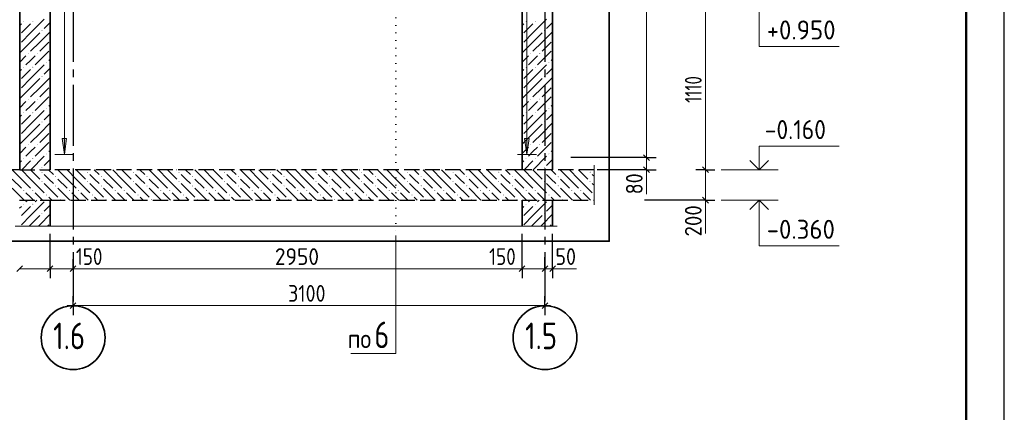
# Model space of a CAD drawing. Header units: millimetres. Extents: x 0 to 50400, y 0 to 35640.
# Tile 18 of 21: x 34878 to 50400, y 17820 to 24012. Entities that reach past the tile are written whole.
import ezdxf

# ---------------------------------------------------------------- set-up
doc = ezdxf.new("R2010")
doc.units = ezdxf.units.MM
for name, pattern in [('______2', [324, 240, -84]), ('______5', [1320, 960, -120, 120, -120]), ('______9', [120, 0, -120])]:
    doc.linetypes.add(name, pattern=pattern)
for name, color, linetype, lineweight in [('Standard', 7, 'Continuous', 25), ('Высотные отметки', 7, 'Continuous', 25), ('ЖБ Перекрытие верхний уровень', 7, 'Continuous', 35), ('ЖБ Стена верхний уровень', 7, 'Continuous', 35), ('Общий02', 7, 'Continuous', 18), ('Размерная линия_ общее', 7, 'Continuous', 13), ('Сечения символ', 7, 'Continuous', 25)]:
    doc.layers.add(name, color=color, linetype=linetype, lineweight=lineweight)
doc.layers.add('Оси', color=7, linetype='______5', true_color=0x656565)
doc.layers.add('Размерная выноска', color=7, linetype='Continuous')
doc.styles.add('ISOCPEUR', font='txt')

msp = doc.modelspace()

# ---------------------------------------------------------------- hatches: boundary and pattern name
at = {"layer": 'ЖБ Перекрытие верхний уровень', "linetype": 'Continuous', "lineweight": 18, "transparency": 33554687}
for points in [[(35222, 21607), (35229, 21615), (35237, 21607), (35229, 21599)], [(35942, 21607), (35949, 21615), (35957, 21607), (35949, 21599)], [(36662, 21607), (36669, 21615), (36677, 21607), (36669, 21599)], [(37382, 21607), (37389, 21615), (37397, 21607), (37389, 21599)], [(38102, 21607), (38109, 21615), (38117, 21607), (38109, 21599)], [(38822, 21607), (38829, 21615), (38837, 21607), (38829, 21599)], [(39542, 21607), (39549, 21615), (39557, 21607), (39549, 21599)], [(40262, 21607), (40269, 21615), (40277, 21607), (40269, 21599)], [(40982, 21607), (40989, 21615), (40997, 21607), (40989, 21599)], [(41702, 21607), (41709, 21615), (41717, 21607), (41709, 21599)], [(42422, 21607), (42429, 21615), (42437, 21607), (42429, 21599)], [(43142, 21607), (43149, 21615), (43157, 21607), (43149, 21599)], [(43862, 21607), (43869, 21615), (43877, 21607), (43869, 21599)], [(35222, 21463), (35229, 21471), (35237, 21463), (35229, 21455)], [(35438, 21535), (35445, 21543), (35453, 21535), (35445, 21527)], [(35942, 21463), (35949, 21471), (35957, 21463), (35949, 21455)], [(36158, 21535), (36165, 21543), (36173, 21535), (36165, 21527)], [(36662, 21463), (36669, 21471), (36677, 21463), (36669, 21455)], [(36878, 21535), (36885, 21543), (36893, 21535), (36885, 21527)], [(37382, 21463), (37389, 21471), (37397, 21463), (37389, 21455)], [(37598, 21535), (37605, 21543), (37613, 21535), (37605, 21527)], [(38102, 21463), (38109, 21471), (38117, 21463), (38109, 21455)], [(38318, 21535), (38325, 21543), (38333, 21535), (38325, 21527)], [(38822, 21463), (38829, 21471), (38837, 21463), (38829, 21455)], [(39038, 21535), (39045, 21543), (39053, 21535), (39045, 21527)], [(39542, 21463), (39549, 21471), (39557, 21463), (39549, 21455)], [(39758, 21535), (39765, 21543), (39773, 21535), (39765, 21527)], [(40262, 21463), (40269, 21471), (40277, 21463), (40269, 21455)], [(40478, 21535), (40485, 21543), (40493, 21535), (40485, 21527)], [(40982, 21463), (40989, 21471), (40997, 21463), (40989, 21455)], [(41198, 21535), (41205, 21543), (41213, 21535), (41205, 21527)], [(41702, 21463), (41709, 21471), (41717, 21463), (41709, 21455)], [(41918, 21535), (41925, 21543), (41933, 21535), (41925, 21527)], [(42422, 21463), (42429, 21471), (42437, 21463), (42429, 21455)], [(42638, 21535), (42645, 21543), (42653, 21535), (42645, 21527)], [(43142, 21463), (43149, 21471), (43157, 21463), (43149, 21455)], [(43358, 21535), (43365, 21543), (43373, 21535), (43365, 21527)], [(43862, 21463), (43869, 21471), (43877, 21463), (43869, 21455)], [(34934, 21319), (34941, 21327), (34949, 21319), (34941, 21311)], [(35078, 21319), (35085, 21327), (35093, 21319), (35085, 21311)], [(35438, 21391), (35445, 21399), (35453, 21391), (35445, 21383)], [(35654, 21319), (35661, 21327), (35669, 21319), (35661, 21311)], [(35798, 21319), (35805, 21327), (35813, 21319), (35805, 21311)], [(36158, 21391), (36165, 21399), (36173, 21391), (36165, 21383)], [(36374, 21319), (36381, 21327), (36389, 21319), (36381, 21311)], [(36518, 21319), (36525, 21327), (36533, 21319), (36525, 21311)], [(36878, 21391), (36885, 21399), (36893, 21391), (36885, 21383)], [(37094, 21319), (37101, 21327), (37109, 21319), (37101, 21311)], [(37238, 21319), (37245, 21327), (37253, 21319), (37245, 21311)], [(37598, 21391), (37605, 21399), (37613, 21391), (37605, 21383)], [(37814, 21319), (37821, 21327), (37829, 21319), (37821, 21311)], [(37958, 21319), (37965, 21327), (37973, 21319), (37965, 21311)], [(38318, 21391), (38325, 21399), (38333, 21391), (38325, 21383)], [(38534, 21319), (38541, 21327), (38549, 21319), (38541, 21311)], [(38678, 21319), (38685, 21327), (38693, 21319), (38685, 21311)], [(39038, 21391), (39045, 21399), (39053, 21391), (39045, 21383)], [(39254, 21319), (39261, 21327), (39269, 21319), (39261, 21311)], [(39398, 21319), (39405, 21327), (39413, 21319), (39405, 21311)], [(39758, 21391), (39765, 21399), (39773, 21391), (39765, 21383)], [(39974, 21319), (39981, 21327), (39989, 21319), (39981, 21311)], [(40118, 21319), (40125, 21327), (40133, 21319), (40125, 21311)], [(40478, 21391), (40485, 21399), (40493, 21391), (40485, 21383)], [(40694, 21319), (40701, 21327), (40709, 21319), (40701, 21311)], [(40838, 21319), (40845, 21327), (40853, 21319), (40845, 21311)], [(41198, 21391), (41205, 21399), (41213, 21391), (41205, 21383)], [(41414, 21319), (41421, 21327), (41429, 21319), (41421, 21311)], [(41558, 21319), (41565, 21327), (41573, 21319), (41565, 21311)], [(41918, 21391), (41925, 21399), (41933, 21391), (41925, 21383)], [(42134, 21319), (42141, 21327), (42149, 21319), (42141, 21311)], [(42278, 21319), (42285, 21327), (42293, 21319), (42285, 21311)], [(42638, 21391), (42645, 21399), (42653, 21391), (42645, 21383)], [(42854, 21319), (42861, 21327), (42869, 21319), (42861, 21311)], [(42998, 21319), (43005, 21327), (43013, 21319), (43005, 21311)], [(43358, 21391), (43365, 21399), (43373, 21391), (43365, 21383)], [(43574, 21319), (43581, 21327), (43589, 21319), (43581, 21311)], [(43718, 21319), (43725, 21327), (43733, 21319), (43725, 21311)], [(35294, 21247), (35301, 21255), (35309, 21247), (35301, 21239)], [(35510, 21175), (35517, 21183), (35525, 21175), (35517, 21167)], [(36014, 21247), (36021, 21255), (36029, 21247), (36021, 21239)], [(36230, 21175), (36237, 21183), (36245, 21175), (36237, 21167)], [(36734, 21247), (36741, 21255), (36749, 21247), (36741, 21239)], [(36950, 21175), (36957, 21183), (36965, 21175), (36957, 21167)], [(37454, 21247), (37461, 21255), (37469, 21247), (37461, 21239)], [(37670, 21175), (37677, 21183), (37685, 21175), (37677, 21167)], [(38174, 21247), (38181, 21255), (38189, 21247), (38181, 21239)], [(38390, 21175), (38397, 21183), (38405, 21175), (38397, 21167)], [(38894, 21247), (38901, 21255), (38909, 21247), (38901, 21239)], [(39110, 21175), (39117, 21183), (39125, 21175), (39117, 21167)], [(39614, 21247), (39621, 21255), (39629, 21247), (39621, 21239)], [(39830, 21175), (39837, 21183), (39845, 21175), (39837, 21167)], [(40334, 21247), (40341, 21255), (40349, 21247), (40341, 21239)], [(40550, 21175), (40557, 21183), (40565, 21175), (40557, 21167)], [(41054, 21247), (41061, 21255), (41069, 21247), (41061, 21239)], [(41270, 21175), (41277, 21183), (41285, 21175), (41277, 21167)], [(41774, 21247), (41781, 21255), (41789, 21247), (41781, 21239)], [(41990, 21175), (41997, 21183), (42005, 21175), (41997, 21167)], [(42494, 21247), (42501, 21255), (42509, 21247), (42501, 21239)], [(42710, 21175), (42717, 21183), (42725, 21175), (42717, 21167)], [(43214, 21247), (43221, 21255), (43229, 21247), (43221, 21239)], [(43430, 21175), (43437, 21183), (43445, 21175), (43437, 21167)]]:
    msp.add_hatch(color=7, dxfattribs=at).paths.add_polyline_path(points, flags=16)
at = {"layer": 'ЖБ Стена верхний уровень', "linetype": 'Continuous', "lineweight": 18, "transparency": 33554687}
for points in [[(34935, 23983), (34941, 23989), (34947, 23983), (34941, 23977)], [(35079, 23983), (35085, 23989), (35091, 23983), (35085, 23977)], [(42855, 23983), (42861, 23989), (42867, 23983), (42861, 23977)], [(42999, 23983), (43005, 23989), (43011, 23983), (43005, 23977)], [(35223, 23839), (35229, 23845), (35235, 23839), (35229, 23833)], [(43143, 23839), (43149, 23845), (43155, 23839), (43149, 23833)], [(35007, 23479), (35013, 23485), (35019, 23479), (35013, 23473)], [(35151, 23479), (35157, 23485), (35163, 23479), (35157, 23473)], [(42927, 23479), (42933, 23485), (42939, 23479), (42933, 23473)], [(43071, 23479), (43077, 23485), (43083, 23479), (43077, 23473)], [(35295, 23335), (35301, 23341), (35307, 23335), (35301, 23329)], [(43215, 23335), (43221, 23341), (43227, 23335), (43221, 23329)], [(34935, 23263), (34941, 23269), (34947, 23263), (34941, 23257)], [(35079, 23263), (35085, 23269), (35091, 23263), (35085, 23257)], [(42855, 23263), (42861, 23269), (42867, 23263), (42861, 23257)], [(42999, 23263), (43005, 23269), (43011, 23263), (43005, 23257)], [(35223, 23119), (35229, 23125), (35235, 23119), (35229, 23113)], [(43143, 23119), (43149, 23125), (43155, 23119), (43149, 23113)], [(35007, 22759), (35013, 22765), (35019, 22759), (35013, 22753)], [(35151, 22759), (35157, 22765), (35163, 22759), (35157, 22753)], [(42927, 22759), (42933, 22765), (42939, 22759), (42933, 22753)], [(43071, 22759), (43077, 22765), (43083, 22759), (43077, 22753)], [(34935, 22543), (34941, 22549), (34947, 22543), (34941, 22537)], [(35079, 22543), (35085, 22549), (35091, 22543), (35085, 22537)], [(35295, 22615), (35301, 22621), (35307, 22615), (35301, 22609)], [(42855, 22543), (42861, 22549), (42867, 22543), (42861, 22537)], [(42999, 22543), (43005, 22549), (43011, 22543), (43005, 22537)], [(43215, 22615), (43221, 22621), (43227, 22615), (43221, 22609)], [(35223, 22399), (35229, 22405), (35235, 22399), (35229, 22393)], [(43143, 22399), (43149, 22405), (43155, 22399), (43149, 22393)], [(35007, 22039), (35013, 22045), (35019, 22039), (35013, 22033)], [(35151, 22039), (35157, 22045), (35163, 22039), (35157, 22033)], [(42927, 22039), (42933, 22045), (42939, 22039), (42933, 22033)], [(43071, 22039), (43077, 22045), (43083, 22039), (43077, 22033)], [(35295, 21895), (35301, 21901), (35307, 21895), (35301, 21889)], [(43215, 21895), (43221, 21901), (43227, 21895), (43221, 21889)], [(34935, 21823), (34941, 21829), (34947, 21823), (34941, 21817)], [(35079, 21823), (35085, 21829), (35091, 21823), (35085, 21817)], [(42855, 21823), (42861, 21829), (42867, 21823), (42861, 21817)], [(42999, 21823), (43005, 21829), (43011, 21823), (43005, 21817)], [(35223, 21679), (35229, 21685), (35235, 21679), (35229, 21673)], [(43143, 21679), (43149, 21685), (43155, 21679), (43149, 21673)], [(34935, 21103), (34941, 21109), (34947, 21103), (34941, 21097)], [(35079, 21103), (35085, 21109), (35091, 21103), (35085, 21097)], [(35223, 20959), (35229, 20965), (35235, 20959), (35229, 20953)], [(42855, 21103), (42861, 21109), (42867, 21103), (42861, 21097)], [(42999, 21103), (43005, 21109), (43011, 21103), (43005, 21097)], [(43143, 20959), (43149, 20965), (43155, 20959), (43149, 20953)]]:
    msp.add_hatch(color=7, dxfattribs=at).paths.add_polyline_path(points, flags=16)
at = {"layer": 'Общий02', "linetype": 'Continuous', "lineweight": 13, "transparency": 33554687}
for points in [[(35546, 22138), (35582, 21886), (35618, 22138)], [(42838, 22137), (42874, 21885), (42910, 22137)]]:
    msp.add_hatch(color=7, dxfattribs=at).paths.add_polyline_path(points)

# ---------------------------------------------------------------- linework, layer by layer
at = {"layer": 'Standard', "color": 7, "linetype": 'Continuous', "lineweight": 13, "transparency": 33554687}
for p, q in [((44759, 30958), (44759, 21838)), ((44759, 21838), (44759, 21646)), ((44759, 21646), (44759, 21556)), ((34877, 20084), (35357, 20084)), ((35357, 20084), (35718, 20084)), ((35718, 20084), (42798, 20084)), ((42798, 20084), (43158, 20084)), ((43158, 20084), (43278, 20084)), ((43278, 20084), (43368, 20084)), ((35718, 19504), (35628, 19504)), ((35718, 19504), (43158, 19504)), ((43158, 19504), (43248, 19504))]:
    msp.add_line(p, q, dxfattribs=at)
at = {"layer": 'Standard', "color": 7, "linetype": 'Continuous', "lineweight": -3, "transparency": 33554687}
for p, q in [((44759, 21838), (44609, 21838)), ((44759, 21838), (44909, 21838)), ((44759, 21646), (44609, 21646)), ((44759, 21646), (44909, 21646)), ((35357, 20084), (35357, 20234)), ((35718, 20084), (35718, 20234)), ((42798, 20084), (42798, 20234)), ((43158, 20084), (43158, 20234)), ((43278, 20084), (43278, 20234)), ((35357, 20084), (35357, 19934)), ((35718, 20084), (35718, 19934)), ((35718, 20084), (35718, 20084)), ((42798, 20084), (42798, 19934)), ((43158, 20084), (43158, 19934)), ((43278, 20084), (43278, 19934)), ((35718, 19504), (35718, 19654)), ((43158, 19504), (43158, 19654)), ((35718, 19504), (35718, 19354)), ((43158, 19504), (43158, 19354))]:
    msp.add_line(p, q, dxfattribs=at)
at = {"layer": 'Standard', "color": 7, "linetype": 'Continuous', "lineweight": 25, "transparency": 33554687}
for p, q in [((44714, 21883), (44804, 21793)), ((44714, 21691), (44804, 21601)), ((34832, 20039), (34922, 20129)), ((35312, 20039), (35402, 20129)), ((35673, 20039), (35763, 20129)), ((42753, 20039), (42843, 20129)), ((43113, 20039), (43203, 20129)), ((43233, 20039), (43323, 20129)), ((35673, 19459), (35763, 19549)), ((43113, 19459), (43203, 19549))]:
    msp.add_line(p, q, dxfattribs=at)
msp.add_lwpolyline([(0, 0), (50400, 0), (50400, 35640), (0, 35640), (0, 0)], close=True, dxfattribs=at)
at = {"layer": 'Standard', "color": 7, "linetype": 'Continuous', "lineweight": 13, "transparency": 33554687}
msp.add_lwpolyline([(50400, 35640), (0, 35640), (0, 0), (50400, 0), (50400, 35640)], dxfattribs=at)
at = {"layer": 'Standard', "color": 7, "linetype": 'Continuous', "lineweight": 50, "transparency": 33554687}
msp.add_lwpolyline([(2400, 35040), (49800, 35040), (49800, 600), (2400, 600), (2400, 35040)], close=True, dxfattribs=at)
at = {"layer": 'Standard', "color": 254, "linetype": 'Continuous', "lineweight": 35, "true_color": 0xc4c4ff, "transparency": 33554687}
msp.add_lwpolyline([(33799, 20517), (44172, 20517), (44172, 32465), (33799, 32465), (33799, 20517)], dxfattribs=at)
at = {"layer": 'Standard', "color": 7, "linetype": 'Continuous', "lineweight": -3, "transparency": 33554687}
for points in [[(44759, 21838), (44738, 21838), (44738, 21838), (43564, 21838)], [(44759, 21646), (44738, 21646), (44738, 21646), (43980, 21646)], [(35357, 20084), (35357, 20105), (35357, 20105), (35357, 20105), (35357, 20105), (35357, 20105), (35357, 20105), (35357, 20105), (35357, 20105), (35357, 20637)], [(42798, 20084), (42798, 20105), (42798, 20105), (42798, 20637)], [(43278, 20084), (43278, 20105), (43278, 20105), (43278, 20637)], [(43158, 20084), (43158, 20105), (43158, 20105), (43158, 20267)]]:
    msp.add_lwpolyline(points, dxfattribs=at)
at = {"layer": 'Высотные отметки', "color": 7, "linetype": 'Continuous', "lineweight": 35, "transparency": 33554687}
for p, q in [((46534, 21646), (46389, 21792)), ((46534, 21646), (46389, 21792)), ((46534, 21646), (46680, 21792)), ((46534, 21646), (46680, 21792)), ((46534, 21166), (46389, 21021)), ((46534, 21166), (46389, 21021)), ((46534, 21166), (46680, 21021)), ((46534, 21166), (46680, 21021))]:
    msp.add_line(p, q, dxfattribs=at)
at = {"layer": 'Высотные отметки', "color": 7, "linetype": 'Continuous', "lineweight": 13, "transparency": 33554687}
for p, q in [((45934, 21646), (46834, 21646)), ((45934, 21646), (46834, 21646)), ((45934, 21166), (46834, 21166)), ((45934, 21166), (46834, 21166))]:
    msp.add_line(p, q, dxfattribs=at)
for points in [[(46534, 24310), (46534, 23590), (47794, 23590)], [(46534, 24310), (46534, 23590), (47794, 23590)], [(46534, 21646), (46534, 22019), (47794, 22019)], [(46534, 21646), (46534, 22019), (47794, 22019)], [(46534, 21166), (46534, 20446), (47794, 20446)], [(46534, 21166), (46534, 20446), (47794, 20446)]]:
    msp.add_lwpolyline(points, dxfattribs=at)
at = {"layer": 'ЖБ Перекрытие верхний уровень', "color": 7, "linetype": '______2', "lineweight": 25, "transparency": 33554687}
for p, q in [((34878, 21646), (34039, 21646)), ((42798, 21646), (35358, 21646)), ((43932, 21646), (43278, 21646)), ((35357, 21166), (42798, 21166)), ((43278, 21166), (43932, 21166))]:
    msp.add_line(p, q, dxfattribs=at)
at = {"layer": 'ЖБ Перекрытие верхний уровень', "color": 9, "linetype": 'Continuous', "lineweight": 18, "true_color": 0xc7c7c7, "transparency": 33554687}
for p, q in [((34905, 21499), (34758, 21646)), ((34905, 21643), (35049, 21499)), ((35049, 21643), (35046, 21646)), ((35049, 21643), (35193, 21499)), ((35190, 21646), (35193, 21643)), ((35334, 21646), (35409, 21571)), ((35625, 21499), (35478, 21646)), ((35625, 21643), (35769, 21499)), ((35769, 21643), (35766, 21646)), ((35769, 21643), (35913, 21499)), ((35910, 21646), (35913, 21643)), ((36054, 21646), (36129, 21571)), ((36345, 21499), (36198, 21646)), ((36345, 21643), (36489, 21499)), ((36489, 21643), (36486, 21646)), ((36489, 21643), (36633, 21499)), ((36630, 21646), (36633, 21643)), ((36774, 21646), (36849, 21571)), ((37065, 21499), (36918, 21646)), ((37065, 21643), (37209, 21499)), ((37209, 21643), (37206, 21646)), ((37209, 21643), (37353, 21499)), ((37350, 21646), (37353, 21643)), ((37494, 21646), (37569, 21571)), ((37785, 21499), (37638, 21646)), ((37785, 21643), (37929, 21499)), ((37929, 21643), (37926, 21646)), ((37929, 21643), (38073, 21499)), ((38070, 21646), (38073, 21643)), ((38214, 21646), (38289, 21571)), ((38505, 21499), (38358, 21646)), ((38505, 21643), (38649, 21499)), ((38649, 21643), (38646, 21646)), ((38649, 21643), (38793, 21499)), ((38790, 21646), (38793, 21643)), ((38934, 21646), (39009, 21571)), ((39225, 21499), (39078, 21646)), ((39225, 21643), (39369, 21499)), ((39369, 21643), (39366, 21646)), ((39369, 21643), (39513, 21499)), ((39510, 21646), (39513, 21643)), ((39654, 21646), (39729, 21571)), ((39945, 21499), (39798, 21646)), ((39945, 21643), (40089, 21499)), ((40089, 21643), (40086, 21646)), ((40089, 21643), (40233, 21499)), ((40230, 21646), (40233, 21643)), ((40374, 21646), (40449, 21571)), ((40665, 21499), (40518, 21646)), ((40665, 21643), (40809, 21499)), ((40809, 21643), (40806, 21646)), ((40809, 21643), (40953, 21499)), ((40950, 21646), (40953, 21643)), ((41094, 21646), (41169, 21571)), ((41385, 21499), (41238, 21646)), ((41385, 21643), (41529, 21499)), ((41529, 21643), (41526, 21646)), ((41529, 21643), (41673, 21499)), ((41670, 21646), (41673, 21643)), ((41814, 21646), (41889, 21571)), ((42105, 21499), (41958, 21646)), ((42105, 21643), (42249, 21499)), ((42249, 21643), (42246, 21646)), ((42249, 21643), (42393, 21499)), ((42390, 21646), (42393, 21643)), ((42534, 21646), (42609, 21571)), ((42825, 21499), (42678, 21646)), ((42825, 21643), (42969, 21499)), ((42969, 21643), (42966, 21646)), ((42969, 21643), (43113, 21499)), ((43110, 21646), (43113, 21643)), ((43254, 21646), (43329, 21571)), ((43545, 21499), (43398, 21646)), ((43545, 21643), (43689, 21499)), ((43689, 21643), (43686, 21646)), ((43689, 21643), (43833, 21499)), ((43830, 21646), (43833, 21643)), ((34761, 21499), (34905, 21355)), ((34905, 21499), (35049, 21355)), ((35049, 21499), (35265, 21283)), ((35337, 21499), (35265, 21571)), ((35265, 21427), (35481, 21211)), ((35409, 21427), (35337, 21499)), ((35481, 21499), (35625, 21355)), ((35625, 21499), (35769, 21355)), ((35769, 21499), (35985, 21283)), ((36057, 21499), (35985, 21571)), ((35985, 21427), (36201, 21211)), ((36129, 21427), (36057, 21499)), ((36201, 21499), (36345, 21355)), ((36345, 21499), (36489, 21355)), ((36489, 21499), (36705, 21283)), ((36777, 21499), (36705, 21571)), ((36705, 21427), (36921, 21211)), ((36849, 21427), (36777, 21499)), ((36921, 21499), (37065, 21355)), ((37065, 21499), (37209, 21355)), ((37209, 21499), (37425, 21283)), ((37497, 21499), (37425, 21571)), ((37425, 21427), (37641, 21211)), ((37569, 21427), (37497, 21499)), ((37641, 21499), (37785, 21355)), ((37785, 21499), (37929, 21355)), ((37929, 21499), (38145, 21283)), ((38217, 21499), (38145, 21571)), ((38145, 21427), (38361, 21211)), ((38289, 21427), (38217, 21499)), ((38361, 21499), (38505, 21355)), ((38505, 21499), (38649, 21355)), ((38649, 21499), (38865, 21283)), ((38937, 21499), (38865, 21571)), ((38865, 21427), (39081, 21211)), ((39009, 21427), (38937, 21499)), ((39081, 21499), (39225, 21355)), ((39225, 21499), (39369, 21355)), ((39369, 21499), (39585, 21283)), ((39657, 21499), (39585, 21571)), ((39585, 21427), (39801, 21211)), ((39729, 21427), (39657, 21499)), ((39801, 21499), (39945, 21355)), ((39945, 21499), (40089, 21355)), ((40089, 21499), (40305, 21283)), ((40377, 21499), (40305, 21571)), ((40305, 21427), (40521, 21211)), ((40449, 21427), (40377, 21499)), ((40521, 21499), (40665, 21355)), ((40665, 21499), (40809, 21355)), ((40809, 21499), (41025, 21283)), ((41097, 21499), (41025, 21571)), ((41025, 21427), (41241, 21211)), ((41169, 21427), (41097, 21499)), ((41241, 21499), (41385, 21355)), ((41385, 21499), (41529, 21355)), ((41529, 21499), (41745, 21283)), ((41817, 21499), (41745, 21571)), ((41745, 21427), (41961, 21211)), ((41889, 21427), (41817, 21499)), ((41961, 21499), (42105, 21355)), ((42105, 21499), (42249, 21355)), ((42249, 21499), (42465, 21283)), ((42537, 21499), (42465, 21571)), ((42465, 21427), (42681, 21211)), ((42609, 21427), (42537, 21499)), ((42681, 21499), (42825, 21355)), ((42825, 21499), (42969, 21355)), ((42969, 21499), (43185, 21283)), ((43257, 21499), (43185, 21571)), ((43185, 21427), (43401, 21211)), ((43329, 21427), (43257, 21499)), ((43401, 21499), (43545, 21355)), ((43545, 21499), (43689, 21355)), ((43689, 21499), (43905, 21283)), ((43932, 21544), (43905, 21571)), ((43905, 21427), (43932, 21400)), ((34761, 21355), (34950, 21166)), ((35049, 21211), (34977, 21283)), ((35121, 21283), (35238, 21166)), ((35481, 21355), (35670, 21166)), ((35769, 21211), (35697, 21283)), ((35841, 21283), (35958, 21166)), ((36201, 21355), (36390, 21166)), ((36489, 21211), (36417, 21283)), ((36561, 21283), (36678, 21166)), ((36921, 21355), (37110, 21166)), ((37209, 21211), (37137, 21283)), ((37281, 21283), (37398, 21166)), ((37641, 21355), (37830, 21166)), ((37929, 21211), (37857, 21283)), ((38001, 21283), (38118, 21166)), ((38361, 21355), (38550, 21166)), ((38649, 21211), (38577, 21283)), ((38721, 21283), (38838, 21166)), ((39081, 21355), (39270, 21166)), ((39369, 21211), (39297, 21283)), ((39441, 21283), (39558, 21166)), ((39801, 21355), (39990, 21166)), ((40089, 21211), (40017, 21283)), ((40161, 21283), (40278, 21166)), ((40521, 21355), (40710, 21166)), ((40809, 21211), (40737, 21283)), ((40881, 21283), (40998, 21166)), ((41241, 21355), (41430, 21166)), ((41529, 21211), (41457, 21283)), ((41601, 21283), (41718, 21166)), ((41961, 21355), (42150, 21166)), ((42249, 21211), (42177, 21283)), ((42321, 21283), (42438, 21166)), ((42681, 21355), (42870, 21166)), ((42969, 21211), (42897, 21283)), ((43041, 21283), (43158, 21166)), ((43401, 21355), (43590, 21166)), ((43689, 21211), (43617, 21283)), ((43761, 21283), (43878, 21166)), ((35094, 21166), (35049, 21211)), ((35337, 21211), (35382, 21166)), ((35814, 21166), (35769, 21211)), ((36057, 21211), (36102, 21166)), ((36534, 21166), (36489, 21211)), ((36777, 21211), (36822, 21166)), ((37254, 21166), (37209, 21211)), ((37497, 21211), (37542, 21166)), ((37974, 21166), (37929, 21211)), ((38217, 21211), (38262, 21166)), ((38694, 21166), (38649, 21211)), ((38937, 21211), (38982, 21166)), ((39414, 21166), (39369, 21211)), ((39657, 21211), (39702, 21166)), ((40134, 21166), (40089, 21211)), ((40377, 21211), (40422, 21166)), ((40854, 21166), (40809, 21211)), ((41097, 21211), (41142, 21166)), ((41574, 21166), (41529, 21211)), ((41817, 21211), (41862, 21166)), ((42294, 21166), (42249, 21211)), ((42537, 21211), (42582, 21166)), ((43014, 21166), (42969, 21211)), ((43257, 21211), (43302, 21166)), ((43734, 21166), (43689, 21211))]:
    msp.add_line(p, q, dxfattribs=at)
at = {"layer": 'ЖБ Стена верхний уровень', "color": 7, "linetype": 'Continuous', "lineweight": 35, "transparency": 33554687}
for p, q in [((34878, 31870), (34878, 21646)), ((42798, 31390), (42798, 21646)), ((35358, 21646), (35358, 24310)), ((43278, 21646), (43278, 24310)), ((35357, 20757), (35357, 21166)), ((42798, 21166), (42798, 20757)), ((43278, 20757), (43278, 21166))]:
    msp.add_line(p, q, dxfattribs=at)
at = {"layer": 'ЖБ Стена верхний уровень', "color": 251, "linetype": 'Continuous', "lineweight": 18, "true_color": 0x494949, "transparency": 33554687}
for p, q in [((34905, 23947), (34878, 23919)), ((35049, 23947), (34905, 23803)), ((35049, 23803), (35265, 24019)), ((35358, 23967), (35265, 23875)), ((42825, 23947), (42798, 23919)), ((42969, 23947), (42825, 23803)), ((42969, 23803), (43185, 24019)), ((43278, 23967), (43185, 23875)), ((35049, 23803), (34905, 23659)), ((35193, 23803), (35049, 23659)), ((35193, 23659), (35358, 23823)), ((42969, 23803), (42825, 23659)), ((43113, 23803), (42969, 23659)), ((43113, 23659), (43278, 23823)), ((35049, 23659), (34878, 23487)), ((35193, 23659), (35049, 23515)), ((35337, 23659), (35193, 23515)), ((42969, 23659), (42798, 23487)), ((43113, 23659), (42969, 23515)), ((43257, 23659), (43113, 23515)), ((34977, 23443), (34878, 23343)), ((35049, 23371), (35121, 23443)), ((35337, 23515), (35121, 23299)), ((42897, 23443), (42798, 23343)), ((42969, 23371), (43041, 23443)), ((43257, 23515), (43041, 23299)), ((34977, 23299), (35049, 23371)), ((35049, 23083), (35265, 23299)), ((35358, 23391), (35337, 23371)), ((42897, 23299), (42969, 23371)), ((42969, 23083), (43185, 23299)), ((43278, 23391), (43257, 23371)), ((34905, 23227), (34878, 23199)), ((35049, 23227), (34905, 23083)), ((35358, 23247), (35265, 23155)), ((42825, 23227), (42798, 23199)), ((42969, 23227), (42825, 23083)), ((43278, 23247), (43185, 23155)), ((35049, 23083), (34905, 22939)), ((35193, 23083), (35049, 22939)), ((35193, 22939), (35358, 23103)), ((42969, 23083), (42825, 22939)), ((43113, 23083), (42969, 22939)), ((43113, 22939), (43278, 23103)), ((35049, 22939), (34878, 22767)), ((35193, 22939), (35049, 22795)), ((35337, 22939), (35193, 22795)), ((42969, 22939), (42798, 22767)), ((43113, 22939), (42969, 22795)), ((43257, 22939), (43113, 22795)), ((34977, 22723), (34878, 22623)), ((35049, 22651), (35121, 22723)), ((35337, 22795), (35121, 22579)), ((35358, 22671), (35337, 22651)), ((42897, 22723), (42798, 22623)), ((42969, 22651), (43041, 22723)), ((43257, 22795), (43041, 22579)), ((43278, 22671), (43257, 22651)), ((34977, 22579), (35049, 22651)), ((35049, 22363), (35265, 22579)), ((35358, 22527), (35265, 22435)), ((42897, 22579), (42969, 22651)), ((42969, 22363), (43185, 22579)), ((43278, 22527), (43185, 22435)), ((34905, 22507), (34878, 22479)), ((35049, 22507), (34905, 22363)), ((35049, 22363), (34905, 22219)), ((35193, 22363), (35049, 22219)), ((35193, 22219), (35358, 22383)), ((42825, 22507), (42798, 22479)), ((42969, 22507), (42825, 22363)), ((42969, 22363), (42825, 22219)), ((43113, 22363), (42969, 22219)), ((43113, 22219), (43278, 22383)), ((35049, 22219), (34878, 22047)), ((35193, 22219), (35049, 22075)), ((35337, 22219), (35193, 22075)), ((42969, 22219), (42798, 22047)), ((43113, 22219), (42969, 22075)), ((43257, 22219), (43113, 22075)), ((35337, 22075), (35121, 21859)), ((43257, 22075), (43041, 21859)), ((34977, 22003), (34878, 21903)), ((34977, 21859), (35049, 21931)), ((35049, 21931), (35121, 22003)), ((35358, 21951), (35337, 21931)), ((42897, 22003), (42798, 21903)), ((42897, 21859), (42969, 21931)), ((42969, 21931), (43041, 22003)), ((43278, 21951), (43257, 21931)), ((34905, 21787), (34878, 21759)), ((35049, 21787), (34909, 21646)), ((35053, 21646), (35265, 21859)), ((35358, 21807), (35265, 21715)), ((42825, 21787), (42798, 21759)), ((42969, 21787), (42829, 21646)), ((42973, 21646), (43185, 21859)), ((43278, 21807), (43185, 21715)), ((35341, 21646), (35358, 21663)), ((43261, 21646), (43278, 21663)), ((34977, 21139), (35005, 21166)), ((35049, 20923), (35265, 21139)), ((35149, 21166), (35121, 21139)), ((42897, 21139), (42925, 21166)), ((42969, 20923), (43185, 21139)), ((43069, 21166), (43041, 21139)), ((34905, 21067), (34877, 21039)), ((35049, 21067), (34905, 20923)), ((35357, 21087), (35265, 20995)), ((42825, 21067), (42798, 21039)), ((42969, 21067), (42825, 20923)), ((43278, 21087), (43185, 20995)), ((35049, 20923), (34905, 20779)), ((35193, 20923), (35049, 20779)), ((35193, 20779), (35357, 20943)), ((42969, 20923), (42825, 20779)), ((43113, 20923), (42969, 20779)), ((43113, 20779), (43278, 20943)), ((35049, 20779), (35028, 20757)), ((35193, 20779), (35172, 20757)), ((35337, 20779), (35316, 20757)), ((42969, 20779), (42948, 20757)), ((43113, 20779), (43092, 20757)), ((43257, 20779), (43236, 20757))]:
    msp.add_line(p, q, dxfattribs=at)
at = {"layer": 'ЖБ Стена верхний уровень', "color": 253, "linetype": '______2', "lineweight": -3, "true_color": 0xababab, "transparency": 33554687}
for p, q in [((34878, 21646), (35358, 21646)), ((43278, 21646), (42798, 21646)), ((34877, 21166), (35357, 21166)), ((42798, 21166), (42798, 21166)), ((42798, 21166), (43278, 21166))]:
    msp.add_line(p, q, dxfattribs=at)
at = {"layer": 'ЖБ Стена верхний уровень', "color": 7, "linetype": 'Continuous', "lineweight": 18, "transparency": 33554687}
msp.add_line((35357, 21166), (35357, 20757), dxfattribs=at)
at = {"layer": 'Общий02', "color": 251, "linetype": 'Continuous', "lineweight": 13, "true_color": 0x494949, "transparency": 33554687}
for p, q in [((35582, 31310), (35582, 21886)), ((42874, 31309), (42874, 21885)), ((35618, 22138), (35546, 22138)), ((35546, 22138), (35582, 21886)), ((35582, 22138), (35582, 22156)), ((35582, 21886), (35618, 22138)), ((42910, 22137), (42838, 22137)), ((42838, 22137), (42874, 21885)), ((42874, 22137), (42874, 22155)), ((42874, 21885), (42910, 22137)), ((35732, 21886), (35432, 21886)), ((35582, 21886), (35582, 21886)), ((35582, 21886), (35582, 21886)), ((35582, 21886), (35582, 21886)), ((43024, 21885), (42724, 21885)), ((42874, 21885), (42874, 21885)), ((42874, 21885), (42874, 21885)), ((42874, 21885), (42874, 21885))]:
    msp.add_line(p, q, dxfattribs=at)
at = {"layer": 'Оси', "color": 8, "linetype": '______5', "lineweight": -3, "transparency": 33554687}
for p, q in [((35718, 32225), (35718, 19568)), ((43158, 32225), (43158, 19568))]:
    msp.add_line(p, q, dxfattribs=at)
at = {"layer": 'Оси', "color": 7, "linetype": 'Continuous', "lineweight": 35, "transparency": 33554687}
for centre in [(35720, 18998), (43160, 18998)]:
    msp.add_circle(centre, 503, dxfattribs=at)
at = {"layer": 'Размерная выноска', "color": 7, "linetype": 'Continuous', "lineweight": 13, "transparency": 33554687}
for p, q in [((43932, 21094), (43932, 21718)), ((44759, 21646), (44759, 21262)), ((45689, 21166), (45689, 20638)), ((34805, 20757), (35429, 20757)), ((42870, 20757), (35285, 20757)), ((35357, 20757), (35357, 20757)), ((42726, 20757), (43350, 20757)), ((43278, 20757), (43278, 20757)), ((43278, 20084), (43655, 20084))]:
    msp.add_line(p, q, dxfattribs=at)
at = {"layer": 'Размерная линия_ общее', "color": 7, "linetype": 'Continuous', "lineweight": 13, "transparency": 33554687}
for p, q in [((45689, 21646), (45689, 24310)), ((45689, 21166), (45689, 21646)), ((45689, 21166), (45689, 21076))]:
    msp.add_line(p, q, dxfattribs=at)
at = {"layer": 'Размерная линия_ общее', "color": 7, "linetype": 'Continuous', "lineweight": -3, "transparency": 33554687}
for p, q in [((45689, 21646), (45539, 21646)), ((45689, 21646), (45839, 21646)), ((45689, 21166), (45539, 21166)), ((45689, 21166), (45839, 21166))]:
    msp.add_line(p, q, dxfattribs=at)
at = {"layer": 'Размерная линия_ общее', "color": 7, "linetype": 'Continuous', "lineweight": 25, "transparency": 33554687}
for p, q in [((45734, 21601), (45644, 21691)), ((45734, 21121), (45644, 21211))]:
    msp.add_line(p, q, dxfattribs=at)
at = {"layer": 'Размерная линия_ общее', "color": 7, "linetype": 'Continuous', "lineweight": -3, "transparency": 33554687}
for points in [[(45689, 21646), (45668, 21646), (45668, 21646), (45668, 21646), (45668, 21646), (45668, 21646), (45668, 21646), (45668, 21646), (45668, 21646), (45619, 21646)], [(45689, 21166), (45668, 21166), (45668, 21166), (45668, 21166), (45668, 21166), (45668, 21166), (45668, 21166), (45668, 21166), (45668, 21166), (44726, 21166)]]:
    msp.add_lwpolyline(points, dxfattribs=at)
at = {"layer": 'Сечения символ', "color": 7, "linetype": '______9', "lineweight": 13, "transparency": 33554687}
msp.add_line((40805, 31609), (40805, 20610), dxfattribs=at)
at = {"layer": 'Сечения символ', "color": 7, "linetype": 'Continuous', "lineweight": 13, "transparency": 33554687}
msp.add_lwpolyline([(40805, 20610), (40805, 18750), (40097, 18750)], dxfattribs=at)

# ---------------------------------------------------------------- texts
at = {"layer": 'Standard', "color": 7, "linetype": 'Continuous', "lineweight": 25, "transparency": 33554687, "insert": (44699, 21258), "char_height": 264, "width": 484.72, "attachment_point": 7, "rotation": 90, "style": 'ISOCPEUR'}
msp.add_mtext('\\W0.87;80', dxfattribs=at)
at = {"layer": 'Standard', "color": 7, "linetype": 'Continuous', "lineweight": 25, "transparency": 33554687, "char_height": 264, "attachment_point": 7, "style": 'ISOCPEUR'}
for s, insert, width in [('\\W0.83;150', (35763, 20144), 610.29), ('\\W0.93;2950', (38901, 20144), 861.71), ('\\W0.83;150', (42278, 20144), 610.29), ('\\W0.87;50', (43323, 20144), 484.71), ('\\W0.87;3100', (39108, 19564), 800.28)]:
    msp.add_mtext(s, dxfattribs=dict(at, insert=insert, width=width))
at = {"layer": 'Высотные отметки', "color": 7, "linetype": 'Continuous', "lineweight": 25, "transparency": 33554687, "char_height": 300, "attachment_point": 7, "style": 'ISOCPEUR'}
for s, insert, width in [('\\W0.95;+0.950', (46654, 23700), 1281.44), ('\\W0.90;-0.160', (46624, 22129), 1214.13), ('\\W0.95;-0.360', (46654, 20556), 1281.44)]:
    msp.add_mtext(s, dxfattribs=dict(at, insert=insert, width=width))
at = {"layer": 'Оси', "color": 7, "linetype": 'Continuous', "lineweight": 35, "transparency": 33554687, "char_height": 420, "attachment_point": 7, "style": 'ISOCPEUR'}
for s, insert, width in [('\\W0.79;1.6', (35405, 18815), 795.29), ('\\W0.79;1.5', (42845, 18815), 795.3)]:
    msp.add_mtext(s, dxfattribs=dict(at, insert=insert, width=width))
at = {"layer": 'Размерная линия_ общее', "color": 7, "linetype": 'Continuous', "lineweight": 25, "transparency": 33554687, "char_height": 264, "attachment_point": 7, "rotation": 90, "style": 'ISOCPEUR'}
for s, insert, width in [('\\W0.73;1110', (45629, 22701), 677.43), ('\\W0.91;200', (45629, 20593), 674.38)]:
    msp.add_mtext(s, dxfattribs=dict(at, insert=insert, width=width))
at = {"layer": 'Сечения символ', "color": 7, "linetype": 'Continuous', "lineweight": 25, "transparency": 33554687, "attachment_point": 7, "style": 'ISOCPEUR'}
for s, insert, char_height, width in [('\\W0.78;6', (40468, 18832), 420, 456.96), ('\\W0.87;по', (40048, 18832), 300, 550.81)]:
    msp.add_mtext(s, dxfattribs=dict(at, insert=insert, char_height=char_height, width=width))

doc.saveas('drawing.dxf')
